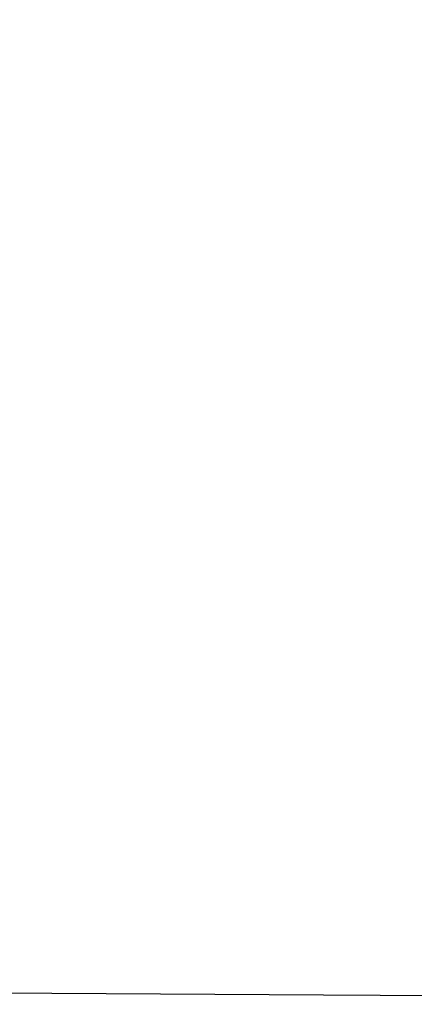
# Model space of a CAD drawing. Header units: millimetres. Extents: x -453 to 576, y -2105 to -925.
# Tile 84 of 256: x -428.1482 to -428.13832, y -1570.59105 to -1570.56644. Entities that reach past the tile are written whole.
import ezdxf

# ---------------------------------------------------------------- set-up
doc = ezdxf.new("R2010")
doc.units = ezdxf.units.MM
doc.layers.add('1', color=7, linetype='Continuous')
doc.layers.add('3', color=7, linetype='Continuous')

# ---------------------------------------------------------------- blocks, each defined once
blk = doc.blocks.new('Bloque 17')
at = {"layer": '3', "color": 253, "true_color": 0x98aaaf}
blk.add_rational_spline([(634.896702, 55.845413, -158.890204), (634.891076, 56.031942, -158.694483), (634.883346, 56.121396, -158.449911), (634.875027, 56.121373, -158.200691)], [1.01035111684, 1.03893586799, 1.12672350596, 1.27371403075], degree=3, dxfattribs=at)
blk.add_open_spline([(634.875015, 56.12084, -157.55391), (636.081559, 56.114603, -157.518663), (638.831455, 55.800916, -157.326031), (643.052285, 54.395169, -156.685079), (647.510818, 51.866913, -155.624012), (651.77615, 48.305422, -154.198613), (655.393516, 44.001894, -152.542976), (658.015382, 39.411501, -150.843246), (659.468285, 35.11267, -149.311313), (659.791692, 32.339915, -148.360158), (659.7918, 31.127412, -147.952215)], degree=3, knots=[0.417424, 0.417424, 0.417424, 0.417424, 4.014951, 8.641193, 13.874115, 19.810738, 26.032175, 31.660372, 36.632804, 40.465719, 40.465719, 40.465719, 40.465719], dxfattribs=at)
blk = doc.blocks.new('ADMI22F8DEB74KCX_32_1_1_1_1_1_1')
at = {"layer": '3', "color": 253, "true_color": 0x98aaaf}
blk.add_blockref('Bloque 17', (0, 0), dxfattribs=at)

msp = doc.modelspace()

# ---------------------------------------------------------------- block references
at = {"layer": '1', "rotation": 180}
msp.add_blockref('ADMI22F8DEB74KCX_32_1_1_1_1_1_1', (206.748557, -1514.47006, 232.84631), dxfattribs=at)

doc.saveas('drawing.dxf')
